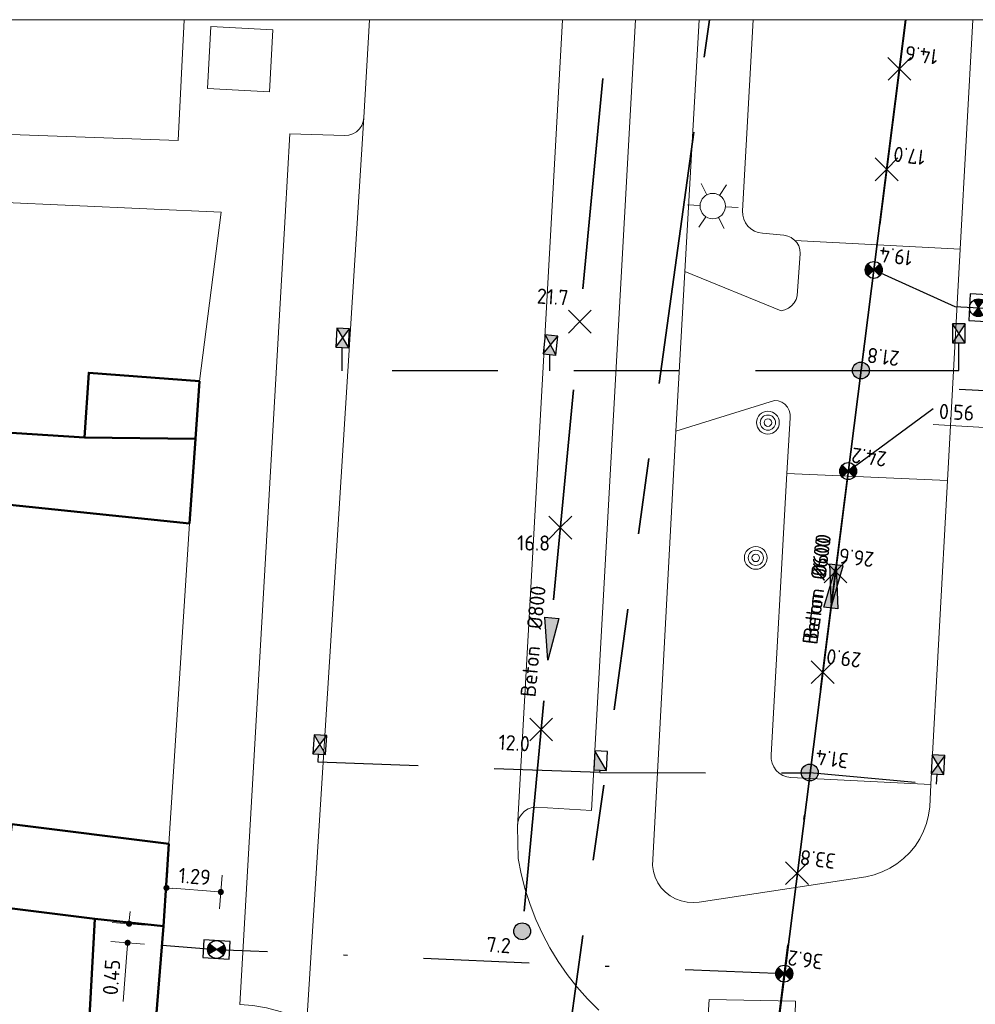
# Model space of a CAD drawing. Header units: metres. Extents: x 94680 to 94820, y 464097 to 464231.
# Tile 12 of 22: x 94727 to 94749, y 464207 to 464231. Entities that reach past the tile are written whole.
import ezdxf
from ezdxf.enums import TextEntityAlignment as Align

# ---------------------------------------------------------------- set-up
doc = ezdxf.new("R2010")
doc.units = ezdxf.units.M
for name, pattern in [('RI-DRAINAGE', [19.2, 6, -1.8, 1.8, -1.8, 2.4, -1.8, 1.8, -1.8]), ('RI-HWA', [7.4, 5, -2.4]), ('RI-HWA_KOLKAANSLUITING', [4.3, 2.5, -1.8]), ('RI-VWA', [11, 5, -3, 0, -3]), ('RI-VWA_HUISAANSLUITING', [6.1, 2.5, -1.8, 0, -1.8])]:
    doc.linetypes.add(name, pattern=pattern)
doc.layers.get('0').update_dxf_attribs({"linetype": 'CONTINUOUS'})
doc.layers.get('DefPoints').update_dxf_attribs({"linetype": 'CONTINUOUS'})
for name, color, linetype, lineweight in [('B_BEBOUWINGSGRENS_0', 132, 'CONTINUOUS', 50), ('B_TUSSENMUUR_0', 132, 'CONTINUOUS', 50), ('G_GRENS_ALGEMEEN_0', 251, 'CONTINUOUS', 13), ('Q_BOOM_0', 251, 'CONTINUOUS', 13), ('Q_LICHTMAST_0', 251, 'CONTINUOUS', 13), ('R-WE-RI-DRAINAGE_DRAIN-G', 90, 'RI-DRAINAGE', 35), ('R-WE-RI-HWA_HULPSTUK-S', 150, 'CONTINUOUS', 25), ('R-WE-RI-HWA_HULPSTUK_INLAAT-T18', 10, 'CONTINUOUS', 18), ('R-WE-RI-HWA_KOLK-S', 150, 'CONTINUOUS', 25), ('R-WE-RI-HWA_KOLKAANSLUITING-G', 150, 'RI-HWA_KOLKAANSLUITING', 25), ('R-WE-RI-HWA_STROOMRICHTING-S', 150, 'CONTINUOUS', 25), ('R-WE-RI-HWA_TRANSPORTLEIDING-G', 150, 'RI-HWA', 35), ('R-WE-RI-VWA_HUISAANSLUITING-G', 20, 'RI-VWA_HUISAANSLUITING', 25), ('R-WE-RI-VWA_HULPSTUK-S', 20, 'CONTINUOUS', 25), ('R-WE-RI-VWA_HULPSTUK_INLAAT-T18', 10, 'CONTINUOUS', 18), ('R-WE-RI-VWA_HULPSTUK_ONTSTOPPINGSSTUK-M', 7, 'CONTINUOUS', 18), ('R-WE-RI-VWA_STROOMRICHTING-S', 20, 'CONTINUOUS', 25), ('R-WE-RI-VWA_TRANSPORTLEIDING-G', 20, 'RI-VWA', 35), ('T_HEK_0', 251, 'CONTINUOUS', 13), ('T_MUUR_30CM_0', 251, 'CONTINUOUS', 13), ('V-WE-RI-GWA_STROOMRICHTING-S', 30, 'CONTINUOUS', 25), ('V-WE-RI-GWA_TRANSPORTLEIDING-G', 30, 'RI-GWA-V', 35), ('V_WEGGRENS_0', 251, 'CONTINUOUS', 13)]:
    doc.layers.add(name, color=color, linetype=linetype, lineweight=lineweight)
doc.layers.add('X-XX-AL-TEKENBLAD_HULPLIJN-G', color=7, linetype='CONTINUOUS', lineweight=18, plot=False)
doc.styles.add('NLCS-ISO', font='NLCS-ISO.ttf')
doc.styles.add('NLCS-ISO-M200-T18', font='NLCS-ISO.ttf', dxfattribs={"height": 0.36})
doc.linetypes.add('RI-GWA-V', pattern='A,3,[24,NLCS.SHX,S=1,R=0,X=0,Y=0],3,-3', length=9)
doc.dimstyles.new('NLCS-M200-T18-BOL_L2_H1', dxfattribs={"dimscale": 0.2, "dimtxt": 2.5, "dimasz": 0.72, "dimexe": 2, "dimexo": 2, "dimgap": 0.7, "dimtad": 1, "dimzin": 0, "dimdsep": 46, "dimtxsty": 'NLCS-ISO-M200-T18', "dimblk": 'DOT', "dimcen": 0, "dimdle": 2, "dimclrd": 256, "dimclre": 256, "dimclrt": 10, "dimadec": 1, "dimazin": 0, "dimtfac": 1, "dimtdec": 3, "dimtofl": 0, "dimtmove": 0, "dimatfit": 3, "dimldrblk": 'DOT', "dimfxl": 2, "dimfxlon": 1, "dimtfillclr": 256, "dimtolj": 1, "dimtzin": 0, "dimlwd": -1, "dimlwe": -1, "dimarcsym": 0})

# ---------------------------------------------------------------- blocks, each defined once
blk = doc.blocks.new('SRI-HULP_ONTSTOP-SO')
at = {"ltscale": 0.1}
for points in [[(-0.87, 0.58, 0.148069), (-1.05, 0, 0.148069), (-0.87, -0.58), (0, 0)], [(0, 0), (0.87, -0.58, 0.148069), (1.05, 0, 0.148069), (0.87, 0.58)]]:
    blk.add_hatch(color=256, dxfattribs=at).paths.add_polyline_path(points)
for p, q in [((0.87, 0.58), (-0.87, -0.58)), ((-0.87, 0.58), (0.87, -0.58))]:
    blk.add_line(p, q, dxfattribs=at)
at = {"flags": 128}
blk.add_lwpolyline([(-1.58, -1.05), (1.57, -1.05), (1.57, 1.05), (-1.58, 1.05)], close=True, dxfattribs=at)
at = {"ltscale": 0.1}
blk.add_circle((0, 0), 1.05, dxfattribs=at)
blk = doc.blocks.new('N-SRI-KOLK_STRAAT_450X300-SO')
h = blk.add_hatch(color=256)
h.dxf.hatch_style = 1
h.paths.add_polyline_path([(0, 0.75), (-1.125, 1.5), (-1.125, 0)])
h.paths.add_polyline_path([(1.125, 0), (1.125, 1.5), (0, 0.75)])
for p, q in [((-1.125, 0), (1.125, 1.5)), ((1.125, 0), (-1.125, 1.5))]:
    blk.add_line(p, q)
at = {"flags": 128}
blk.add_lwpolyline([(-1.125, 0), (1.125, 0), (1.125, 1.5), (-1.125, 1.5)], close=True, dxfattribs=at)
blk = doc.blocks.new('N-SRI-KOLK_TROTTOIR-SO')
blk.add_hatch(color=256).paths.add_polyline_path([(1.125, 1.5), (-1.125, 1.5), (-1.125, 0)])
blk.add_line((-1.125, 0), (1.125, 1.5))
at = {"flags": 128}
blk.add_lwpolyline([(-1.125, 0), (1.125, 0), (1.125, 1.5), (-1.125, 1.5)], close=True, dxfattribs=at)
blk = doc.blocks.new('_Dot')
at = {"color": 0, "linetype": 'ByBlock', "lineweight": -2}
blk.add_line((-0.5, 0), (-1, 0), dxfattribs=at)
at = {"color": 0, "linetype": 'ByBlock', "const_width": 0.5}
blk.add_lwpolyline([(-0.25, 0, 1), (0.25, 0, 1)], format="xyb", close=True, dxfattribs=at)
blk = doc.blocks.new('*D25')
at = {"layer": 'DefPoints', "color": 0, "transparency": 16777216}
for p in [(94731.558, 464209.917), (94730.202, 464209.104), (94731.455, 464208.555)]:
    blk.add_point(p, dxfattribs=at)
at = {"layer": 'R-WE-RI-VWA_HULPSTUK_ONTSTOPPINGSSTUK-M', "transparency": 16777216}
for p, q in [((94730.241, 464209.616), (94730.301, 464210.413)), ((94731.528, 464209.518), (94731.588, 464210.316)), ((94730.414, 464210.004), (94731.414, 464209.928))]:
    blk.add_line(p, q, dxfattribs=at)
at = {"layer": 'R-WE-RI-VWA_HULPSTUK_ONTSTOPPINGSSTUK-M', "transparency": 16777216, "xscale": 0.144, "yscale": 0.144, "zscale": 0.144}
for p, rotation in [((94730.271, 464210.014), 175.6839724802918), ((94731.558, 464209.917), 355.6839724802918)]:
    blk.add_blockref('_Dot', p, dxfattribs=dict(at, rotation=rotation))
at = {"layer": 'R-WE-RI-VWA_HULPSTUK_ONTSTOPPINGSSTUK-M', "color": 10, "transparency": 16777216, "insert": (94730.938, 464210.285), "char_height": 0.36, "attachment_point": 5, "rotation": 355.684, "style": 'NLCS-ISO-M200-T18'}
blk.add_mtext('\\A1;1.29', dxfattribs=at)
blk = doc.blocks.new('*D26')
at = {"layer": 'DefPoints', "color": 0, "transparency": 16777216}
for p in [(94730.202, 464209.104), (94729.352, 464208.714), (94731.455, 464208.555)]:
    blk.add_point(p, dxfattribs=at)
at = {"layer": 'R-WE-RI-VWA_HULPSTUK_ONTSTOPPINGSSTUK-M', "transparency": 16777216}
for p, q in [((94729.397, 464209.309), (94729.408, 464209.453)), ((94729.785, 464209.135), (94728.987, 464209.196)), ((94729.751, 464208.684), (94728.953, 464208.744)), ((94729.341, 464208.57), (94729.247, 464207.322))]:
    blk.add_line(p, q, dxfattribs=at)
at = {"layer": 'R-WE-RI-VWA_HULPSTUK_ONTSTOPPINGSSTUK-M', "transparency": 16777216, "xscale": 0.144, "yscale": 0.144, "zscale": 0.144}
for p, rotation in [((94729.386, 464209.166), 265.6839724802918), ((94729.352, 464208.714), 85.6839724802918)]:
    blk.add_blockref('_Dot', p, dxfattribs=dict(at, rotation=rotation))
at = {"layer": 'R-WE-RI-VWA_HULPSTUK_ONTSTOPPINGSSTUK-M', "color": 10, "transparency": 16777216, "insert": (94728.97, 464207.898), "char_height": 0.36, "attachment_point": 5, "rotation": 85.684, "style": 'NLCS-ISO-M200-T18'}
blk.add_mtext('\\A1;0.45', dxfattribs=at)
blk = doc.blocks.new('*D124')
at = {"layer": 'DefPoints', "color": 0, "transparency": 16777216}
for p in [(94749.828, 464221.78, 0.03), (94750.39, 464221.748), (94749.78, 464220.91)]:
    blk.add_point(p, dxfattribs=at)
at = {"layer": 'R-WE-RI-VWA_HULPSTUK_ONTSTOPPINGSSTUK-M', "transparency": 16777216}
for p, q in [((94749.802, 464221.309), (94749.757, 464220.511)), ((94750.363, 464221.278), (94750.319, 464220.479)), ((94749.636, 464220.918), (94748.422, 464220.986)), ((94750.485, 464220.871), (94750.629, 464220.863))]:
    blk.add_line(p, q, dxfattribs=at)
at = {"layer": 'R-WE-RI-VWA_HULPSTUK_ONTSTOPPINGSSTUK-M', "transparency": 16777216, "xscale": 0.144, "yscale": 0.144, "zscale": 0.144}
for p, rotation in [((94749.78, 464220.91), 356.8052769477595), ((94750.341, 464220.879), 176.8052769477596)]:
    blk.add_blockref('_Dot', p, dxfattribs=dict(at, rotation=rotation))
at = {"layer": 'R-WE-RI-VWA_HULPSTUK_ONTSTOPPINGSSTUK-M', "color": 10, "transparency": 16777216, "insert": (94748.975, 464221.276), "char_height": 0.36, "attachment_point": 5, "rotation": 356.8053, "style": 'NLCS-ISO-M200-T18'}
blk.add_mtext('\\A1;0.56', dxfattribs=at)
blk = doc.blocks.new('*U238')
at = {"ltscale": 0.1}
blk.add_hatch(color=256, dxfattribs=at).paths.add_polyline_path([(-2.5, 0), (2.5, 0.83), (2.5, -0.83)])
at = {"ltscale": 0.1, "flags": 128}
blk.add_lwpolyline([(-2.5, 0), (2.5, 0.83), (2.5, -0.83)], close=True, dxfattribs=at)
at = {"ltscale": 0.1, "style": 'NLCS-ISO'}
for tag, p in [('BOBL', (-62.35, 0)), ('MAT', (-1, 0.5))]:
    blk.add_attdef(tag, text='', height=1.8, dxfattribs=at).set_placement(p, align=Align.BOTTOM_RIGHT)
for tag, p in [('DIA', (1, 0.5)), ('BOBR', (7.35, 0))]:
    blk.add_attdef(tag, text='', height=1.8, dxfattribs=at).set_placement(p, align=Align.BOTTOM_LEFT)
blk.add_attdef('JVA', text='', height=1.8, dxfattribs=at).set_placement((0, -1), align=Align.TOP_CENTER)
blk = doc.blocks.new('*U157')
at = {"ltscale": 0.1}
blk.add_hatch(color=256, dxfattribs=at).paths.add_polyline_path([(2.5, 0), (-2.5, -0.83), (-2.5, 0.83)])
at = {"ltscale": 0.1, "flags": 128}
blk.add_lwpolyline([(2.5, 0), (-2.5, -0.83), (-2.5, 0.83)], close=True, dxfattribs=at)
at = {"ltscale": 0.1, "style": 'NLCS-ISO'}
for tag, p in [('BOBL', (-58.57, 0)), ('MAT', (-1, 0.5))]:
    blk.add_attdef(tag, text='', height=1.8, dxfattribs=at).set_placement(p, align=Align.BOTTOM_RIGHT)
for tag, p in [('DIA', (1, 0.5)), ('BOBR', (101.44, 0))]:
    blk.add_attdef(tag, text='', height=1.8, dxfattribs=at).set_placement(p, align=Align.BOTTOM_LEFT)
blk.add_attdef('JVA', text='', height=1.8, dxfattribs=at).set_placement((0, -1), align=Align.TOP_CENTER)
blk = doc.blocks.new('Q_LICHTMAST')
for points in [[(0, 0.3), (0, 0.6)], [(-0.26, 0.15), (-0.52, 0.3)], [(0.26, 0.15), (0.52, 0.3)], [(-0.26, -0.15), (-0.52, -0.3)], [(0.26, -0.15), (0.52, -0.3)], [(0, -0.3), (0, -0.6)]]:
    blk.add_lwpolyline(points)
blk.add_circle((0, 0), 0.3)
blk = doc.blocks.new('Q_BOOM')
for radius in [0.27, 0.18, 0.09]:
    blk.add_circle((0, 0), radius)
blk = doc.blocks.new('Achtergrond')
at = {"layer": 'B_BEBOUWINGSGRENS_0'}
for p, q in [((94731.05, 464222.01), (94730.957, 464220.643)), ((94725.545, 464220.849), (94728.33, 464220.68)), ((94730.957, 464220.643), (94730.82, 464218.64)), ((94730.33, 464211.06), (94730.274, 464210.2)), ((94730.274, 464210.2), (94730.202, 464209.104)), ((94728.395, 464205.962), (94728.575, 464209.284)), ((94730.202, 464209.104), (94730.011, 464206.767))]:
    blk.add_line(p, q, dxfattribs=at)
for points in [[(94728.33, 464220.68), (94728.43, 464222.21), (94731.05, 464222.01)], [(94730.82, 464218.64), (94726.41, 464219.1), (94726.39, 464218.48), (94723.88, 464218.78), (94723.467, 464215.67)], [(94728.575, 464209.284), (94726.37, 464209.56), (94726.61, 464211.52), (94730.33, 464211.06)]]:
    blk.add_lwpolyline(points, dxfattribs=at)
at = {"layer": 'B_TUSSENMUUR_0'}
for p, q in [((94728.33, 464220.68), (94730.957, 464220.643)), ((94728.575, 464209.284), (94730.202, 464209.104))]:
    blk.add_line(p, q, dxfattribs=at)
at = {"layer": 'G_GRENS_ALGEMEEN_0'}
for p, q in [((94745.149, 464225.344), (94749.059, 464225.135)), ((94748.76, 464219.658), (94744.959, 464219.827))]:
    blk.add_line(p, q, dxfattribs=at)
at = {"layer": 'T_HEK_0'}
blk.add_line((94731.569, 464226.01), (94726.133, 464226.255), dxfattribs=at)
at = {"layer": 'T_MUUR_30CM_0'}
for p, q in [((94731.05, 464222.01), (94731.569, 464226.01)), ((94730.33, 464211.06), (94730.82, 464218.64))]:
    blk.add_line(p, q, dxfattribs=at)
at = {"layer": 'V_WEGGRENS_0'}
for p, q in [((94735.078, 464230.57), (94734.944, 464228.253)), ((94739.645, 464230.57), (94739.502, 464227.999)), ((94732.708, 464228.86), (94732.789, 464230.331)), ((94734.944, 464228.253), (94733.591, 464206.86)), ((94739.502, 464227.999), (94738.579, 464211.471)), ((94748.76, 464219.658), (94749.059, 464225.135)), ((94742.543, 464224.605), (94742.327, 464220.827)), ((94748.366, 464212.459), (94748.76, 464219.658))]:
    blk.add_line(p, q, dxfattribs=at)
for points in [[(94730.694, 464230.57), (94730.552, 464227.713), (94717.994, 464228.159)], [(94738.579, 464211.471), (94738.59, 464211.572), (94738.623, 464211.669), (94738.676, 464211.755), (94738.748, 464211.828), (94738.834, 464211.882), (94738.93, 464211.916), (94739.031, 464211.928), (94740.33, 464211.847), (94741.375, 464230.57)], [(94742.881, 464230.57), (94742.543, 464224.605)], [(94744.16, 464230.57), (94743.91, 464226.042), (94743.915, 464225.945), (94743.938, 464225.85), (94743.979, 464225.762), (94744.036, 464225.683), (94744.107, 464225.617), (94744.19, 464225.565), (94744.281, 464225.531), (94744.377, 464225.514), (94744.888, 464225.464), (94744.977, 464225.448), (94745.061, 464225.413), (94745.149, 464225.344)], [(94749.059, 464225.135), (94749.357, 464230.57)], [(94732.789, 464230.331), (94731.32, 464230.412), (94731.239, 464228.941), (94732.708, 464228.86)], [(94734.944, 464228.253), (94734.93, 464228.156), (94734.894, 464228.065), (94734.839, 464227.984), (94734.768, 464227.917), (94734.684, 464227.867), (94734.591, 464227.837), (94734.493, 464227.829), (94733.19, 464227.864), (94733.078, 464225.907)], [(94733.078, 464225.907), (94732.007, 464207.254), (94732.312, 464207.229), (94732.641, 464207.171), (94732.965, 464207.09), (94733.282, 464206.986), (94733.591, 464206.86)], [(94745.149, 464225.344), (94745.195, 464225.292), (94745.239, 464225.213), (94745.264, 464225.126), (94745.269, 464225.035), (94745.202, 464224.028), (94745.173, 464223.941), (94745.127, 464223.862), (94745.066, 464223.794), (94744.993, 464223.739), (94744.911, 464223.699), (94744.822, 464223.677), (94742.543, 464224.605)], [(94742.327, 464220.827), (94744.662, 464221.556), (94744.751, 464221.546), (94744.835, 464221.515), (94744.909, 464221.465), (94744.969, 464221.399), (94745.012, 464221.32), (94745.035, 464221.233), (94745.036, 464221.144), (94744.959, 464219.827)], [(94742.327, 464220.827), (94741.774, 464210.542), (94741.797, 464210.401), (94741.84, 464210.264), (94741.903, 464210.136), (94741.985, 464210.018), (94742.083, 464209.914), (94742.196, 464209.826), (94742.321, 464209.755), (94742.455, 464209.704), (94742.594, 464209.674), (94742.737, 464209.664), (94742.88, 464209.676), (94746.826, 464210.278), (94747.022, 464210.324), (94747.211, 464210.39), (94747.392, 464210.477), (94747.563, 464210.584), (94747.721, 464210.708), (94747.864, 464210.849), (94747.991, 464211.004), (94748.101, 464211.173), (94748.191, 464211.353), (94748.261, 464211.541), (94748.31, 464211.736), (94748.337, 464211.935), (94748.366, 464212.459)], [(94744.959, 464219.827), (94744.585, 464213.163), (94744.586, 464213.064), (94744.607, 464212.967), (94744.646, 464212.876), (94744.703, 464212.795), (94744.775, 464212.727), (94744.859, 464212.674), (94744.952, 464212.64), (94745.05, 464212.624), (94748.366, 464212.459)], [(94740.503, 464207.121), (94740.237, 464207.387), (94739.988, 464207.668), (94739.755, 464207.964), (94739.541, 464208.273), (94739.345, 464208.595), (94739.169, 464208.927), (94739.013, 464209.269), (94738.877, 464209.62), (94738.762, 464209.978), (94738.669, 464210.343), (94738.598, 464210.712), (94738.579, 464211.471)], [(94743.119, 464207.368), (94743.031, 464206.011), (94744.799, 464205.715), (94744.837, 464206.098), (94745.128, 464206.122), (94745.164, 464207.33), (94743.119, 464207.368)]]:
    blk.add_lwpolyline(points, dxfattribs=at)
at = {"layer": 'X-XX-AL-TEKENBLAD_HULPLIJN-G'}
blk.add_lwpolyline([(94680.069, 464230.57), (94820.241, 464230.57), (94820.241, 464097.716), (94680.069, 464097.716)], close=True, dxfattribs=at)
at = {"layer": 'Q_BOOM_0'}
for p, rotation in [((94744.508, 464221.03), 17), ((94744.221, 464217.828), 87)]:
    blk.add_blockref('Q_BOOM', p, dxfattribs=dict(at, rotation=rotation))
at = {"layer": 'Q_LICHTMAST_0', "rotation": 87}
blk.add_blockref('Q_LICHTMAST', (94743.202, 464226.157), dxfattribs=at)
blk = doc.blocks.new('SRI-HULP_INLAAT_KOLK-SO')
h = blk.add_hatch(color=256)
edge = h.paths.add_edge_path()
edge.add_arc((0, 0), 1, 0, 360)
blk.add_circle((0, 0), 1)
blk = doc.blocks.new('SRI-HULP_INLAAT_BLIND-SO')
blk.add_line((-5.43, 5.4), (5.4, -5.4))
at = {"flags": 128}
blk.add_lwpolyline([(5.38, 5.42), (0, 0), (-5.4, -5.4)], dxfattribs=at)
blk = doc.blocks.new('SRI-HULP_INLAAT_125MM-SO')
h = blk.add_hatch(color=256)
h.dxf.hatch_style = 1
h.paths.add_polyline_path([(-0.71, 0.71, 0.198912), (-1, 0, 0.198912), (-0.71, -0.71), (0, 0)])
h = blk.add_hatch(color=256)
h.dxf.hatch_style = 1
h.paths.add_polyline_path([(1, 0, 0.198912), (0.71, 0.71), (0, 0), (0.71, -0.71, 0.198912)])
for p, q in [((-0.71, 0.71), (0.71, -0.71)), ((-0.71, -0.71), (0.71, 0.71))]:
    blk.add_line(p, q)
blk.add_circle((0, 0), 1)
blk = doc.blocks.new('*U228')
at = {"ltscale": 0.1}
blk.add_hatch(color=256, dxfattribs=at).paths.add_polyline_path([(-2.5, 0), (2.5, -0.83), (2.5, 0.83)])
at = {"ltscale": 0.1, "flags": 128}
blk.add_lwpolyline([(-2.5, 0), (2.5, -0.83), (2.5, 0.83)], close=True, dxfattribs=at)
at = {"ltscale": 0.1, "style": 'NLCS-ISO'}
for tag, p in [('BOBL', (-58.51, 0)), ('MAT', (-0.5, 0.5))]:
    blk.add_attdef(tag, text='', height=1.8, dxfattribs=at).set_placement(p, align=Align.BOTTOM_RIGHT)
for tag, p in [('DIA', (0.5, 0.5)), ('BOBR', (98.83, 0))]:
    blk.add_attdef(tag, text='', height=1.8, dxfattribs=at).set_placement(p, align=Align.BOTTOM_LEFT)
blk.add_attdef('JVA', text='', height=1.8, dxfattribs=at).set_placement((0, -1), align=Align.TOP_CENTER)
at = {"ltscale": 0.1, "style": 'NLCS-ISO', "flags": 1}
blk.add_attdef('PUTNR-L', text='', height=1.8, dxfattribs=at).set_placement((1.95, -5.77), align=Align.BOTTOM_LEFT)
blk.add_attdef('PUTNR-L', text='', height=1.8, dxfattribs=at).set_placement((-0.82, -5.89), align=Align.BOTTOM_RIGHT)

msp = doc.modelspace()

# ---------------------------------------------------------------- linework, layer by layer
at = {"layer": 'R-WE-RI-DRAINAGE_DRAIN-G', "flags": 128}
msp.add_lwpolyline([(94739.307, 464202.94), (94743.123, 464230.57)], dxfattribs=at)
at = {"layer": 'R-WE-RI-HWA_KOLKAANSLUITING-G'}
for points in [[(94746.713, 464222.259), (94734.429, 464222.259), (94734.427, 464222.806)], [(94746.71, 464222.263), (94749.025, 464222.263), (94749.025, 464222.922)], [(94739.339, 464222.642), (94739.339, 464222.259)], [(94740.529, 464212.742), (94733.86, 464212.991), (94733.871, 464213.182)], [(94740.529, 464212.742), (94740.539, 464212.801)], [(94740.529, 464212.742), (94745.501, 464212.741)], [(94745.501, 464212.742), (94748.496, 464212.471), (94748.518, 464212.704)]]:
    msp.add_lwpolyline(points, dxfattribs=at)
at = {"layer": 'R-WE-RI-HWA_TRANSPORTLEIDING-G', "extrusion": (-0.995555, 0.094182, 0)}
msp.add_line((94738.038, 464202.097, 0.05), (94740.732, 464230.57), dxfattribs=at)
at = {"layer": 'R-WE-RI-VWA_HUISAANSLUITING-G'}
for points in [[(94747.014, 464224.644), (94748.932, 464223.781), (94750.498, 464223.693)], [(94746.407, 464219.882), (94749.037, 464221.824), (94750.39, 464221.748)]]:
    msp.add_lwpolyline(points, dxfattribs=at)
at = {"layer": 'R-WE-RI-VWA_HUISAANSLUITING-G', "flags": 128}
msp.add_lwpolyline([(94730.166, 464208.661), (94731.455, 464208.555), (94744.895, 464207.983)], dxfattribs=at)
at = {"layer": 'R-WE-RI-VWA_TRANSPORTLEIDING-G'}
msp.add_line((94744.35, 464203.702), (94747.772, 464230.57), dxfattribs=at)
at = {"layer": 'V-WE-RI-GWA_TRANSPORTLEIDING-G', "flags": 128}
msp.add_lwpolyline([(94744.369, 464203.75), (94747.761, 464230.57)], dxfattribs=at)

# ---------------------------------------------------------------- block references
msp.add_blockref('Achtergrond', (0, 0))
at = {"layer": 'R-WE-RI-HWA_HULPSTUK-S'}
for name, p, xscale, yscale, zscale in [('SRI-HULP_INLAAT_BLIND-SO', (94740.056, 464223.421), 0.05, 0.05, 0.05), ('SRI-HULP_INLAAT_BLIND-SO', (94739.594, 464218.543), 0.05, 0.05, 0.05), ('SRI-HULP_INLAAT_BLIND-SO', (94739.142, 464213.764), 0.05, 0.05, 0.05), ('SRI-HULP_INLAAT_KOLK-SO', (94738.69, 464208.986), 0.2, 0.2, 0.2)]:
    msp.add_blockref(name, p, dxfattribs=dict(at, xscale=xscale, yscale=yscale, zscale=zscale))
at = {"layer": 'R-WE-RI-HWA_KOLK-S', "xscale": 0.2, "yscale": 0.2, "zscale": 0.2}
for name, p, rotation in [('N-SRI-KOLK_STRAAT_450X300-SO', (94734.29, 464223.039, -0.21), 266.8025798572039), ('N-SRI-KOLK_STRAAT_450X300-SO', (94749.18, 464223.147, -0.07), 90), ('N-SRI-KOLK_STRAAT_450X300-SO', (94739.213, 464222.881, -0.18), 264.0834646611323), ('N-SRI-KOLK_STRAAT_450X300-SO', (94733.752, 464213.415, -0.19), 266.7228223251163), ('N-SRI-KOLK_TROTTOIR-SO', (94740.701, 464213.018, -0.07), 86.76119071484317), ('N-SRI-KOLK_STRAAT_450X300-SO', (94748.681, 464212.921, -0.14), 86.79806915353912)]:
    msp.add_blockref(name, p, dxfattribs=dict(at, rotation=rotation))
at = {"layer": 'R-WE-RI-HWA_STROOMRICHTING-S'}
ref = msp.add_blockref('*U238', (94739.345, 464215.907), dxfattribs=dict(at, xscale=0.2, yscale=0.2, zscale=0.2, rotation=84.59576737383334))
ref.add_attrib('MAT', 'Beton', dxfattribs={"layer": '0', "ltscale": 0.1, "height": 0.36, "rotation": 84.5958, "style": 'NLCS-ISO'}).set_placement((94739.226, 464215.717), align=Align.BOTTOM_RIGHT)
ref.add_attrib('DIA', '%%C800', dxfattribs={"layer": '0', "ltscale": 0.1, "height": 0.36, "rotation": 84.5958, "style": 'NLCS-ISO'}).set_placement((94739.264, 464216.116), align=Align.BOTTOM_LEFT)
ref.add_attrib('BOBL', '-2,15', dxfattribs={"layer": '0', "ltscale": 0.1, "height": 0.36, "rotation": 84.5958, "style": 'NLCS-ISO'}).set_placement((94738.17, 464203.493), align=Align.BOTTOM_RIGHT)
at = {"layer": 'R-WE-RI-VWA_HULPSTUK-S'}
for name, p, xscale, yscale, zscale in [('SRI-HULP_INLAAT_BLIND-SO', (94747.621, 464229.405), 0.05, 0.05, 0.05), ('SRI-HULP_INLAAT_BLIND-SO', (94747.318, 464227.025), 0.05, 0.05, 0.05), ('SRI-HULP_INLAAT_125MM-SO', (94747.014, 464224.644), 0.2, 0.2, 0.2), ('SRI-HULP_INLAAT_KOLK-SO', (94746.71, 464222.263), 0.2, 0.2, 0.2), ('SRI-HULP_INLAAT_125MM-SO', (94746.407, 464219.882), 0.2, 0.2, 0.2), ('SRI-HULP_INLAAT_BLIND-SO', (94746.108, 464217.503), 0.05, 0.05, 0.05), ('SRI-HULP_INLAAT_BLIND-SO', (94745.805, 464215.122), 0.05, 0.05, 0.05), ('SRI-HULP_INLAAT_KOLK-SO', (94745.498, 464212.745), 0.2, 0.2, 0.2), ('SRI-HULP_INLAAT_BLIND-SO', (94745.198, 464210.363), 0.05, 0.05, 0.05), ('SRI-HULP_INLAAT_125MM-SO', (94744.895, 464207.983), 0.2, 0.2, 0.2)]:
    msp.add_blockref(name, p, dxfattribs=dict(at, xscale=xscale, yscale=yscale, zscale=zscale))
at = {"layer": 'R-WE-RI-VWA_HULPSTUK-S', "xscale": 0.2, "yscale": 0.2, "zscale": 0.2}
for p, rotation in [((94749.49, 464223.75, 0.024), 86.80527694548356), ((94731.455, 464208.555), 176.8062228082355)]:
    msp.add_blockref('SRI-HULP_ONTSTOP-SO', p, dxfattribs=dict(at, rotation=rotation))
at = {"layer": 'R-WE-RI-VWA_STROOMRICHTING-S'}
ref = msp.add_blockref('*U157', (94746.061, 464217.136), dxfattribs=dict(at, xscale=0.2, yscale=0.2, zscale=0.2, rotation=82.7419586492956))
ref.add_attrib('MAT', 'Beton', dxfattribs={"layer": '0', "ltscale": 0.1, "height": 0.36, "rotation": 82.742, "style": 'NLCS-ISO'}).set_placement((94745.936, 464216.95), align=Align.BOTTOM_RIGHT)
ref.add_attrib('DIA', '%%C600', dxfattribs={"layer": '0', "ltscale": 0.1, "height": 0.36, "rotation": 82.742, "style": 'NLCS-ISO'}).set_placement((94745.987, 464217.347), align=Align.BOTTOM_LEFT)
ref.add_attrib('BOBL', '-2,35', dxfattribs={"layer": '0', "ltscale": 0.1, "height": 0.36, "rotation": 82.742, "style": 'NLCS-ISO'}).set_placement((94744.581, 464205.515), align=Align.BOTTOM_RIGHT)
at = {"layer": 'V-WE-RI-GWA_STROOMRICHTING-S'}
ref = msp.add_blockref('*U228', (94746.065, 464217.16), dxfattribs=dict(at, xscale=0.2, yscale=0.2, zscale=0.2, rotation=82.7916244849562))
ref.add_attrib('MAT', 'Beton', dxfattribs={"layer": '0', "ltscale": 0.1, "height": 0.36, "rotation": 82.7916, "style": 'NLCS-ISO'}).set_placement((94745.954, 464217.073), align=Align.BOTTOM_RIGHT)
ref.add_attrib('DIA', '%%C600', dxfattribs={"layer": '0', "ltscale": 0.1, "height": 0.36, "rotation": 82.7916, "style": 'NLCS-ISO'}).set_placement((94745.979, 464217.271), align=Align.BOTTOM_LEFT)
ref.add_attrib('BOBL', '-1,61', dxfattribs={"layer": '0', "ltscale": 0.1, "height": 0.36, "rotation": 82.7916, "style": 'NLCS-ISO'}).set_placement((94744.597, 464205.551), align=Align.BOTTOM_RIGHT)

# ---------------------------------------------------------------- texts
at = {"layer": 'R-WE-RI-HWA_HULPSTUK_INLAAT-T18', "char_height": 0.36, "width": 1.81903, "attachment_point": 9, "style": 'NLCS-ISO-M200-T18'}
for s, insert, rotation in [('21.7', (94739.775, 464223.805), 356.5076), ('16.8', (94739.351, 464217.997), 359.5849), ('12.0', (94738.861, 464213.242), 356.5076), ('7.2', (94738.409, 464208.463), 356.5076)]:
    msp.add_mtext(s, dxfattribs=dict(at, insert=insert, rotation=rotation))
at = {"layer": 'R-WE-RI-VWA_HULPSTUK_INLAAT-T18', "char_height": 0.36, "width": 1.77151, "attachment_point": 1, "rotation": 172.9253, "style": 'NLCS-ISO-M200-T18'}
for s, insert in [('14.6', (94748.506, 464229.504)), ('17.0', (94748.203, 464227.123)), ('19.4', (94747.899, 464224.742)), ('21.8', (94747.595, 464222.361)), ('24.2', (94747.292, 464219.981)), ('26.6', (94746.993, 464217.601)), ('29.0', (94746.69, 464215.22)), ('31.4', (94746.386, 464212.84)), ('33.8', (94746.083, 464210.461)), ('36.2', (94745.78, 464208.082))]:
    msp.add_mtext(s, dxfattribs=dict(at, insert=insert))

# ---------------------------------------------------------------- dimensions: what is measured, and where the dimension line sits
at = {"layer": 'R-WE-RI-VWA_HULPSTUK_ONTSTOPPINGSSTUK-M'}
dim = msp.add_aligned_dim(p1=(94750.39, 464221.748), p2=(94749.828, 464221.78, 0.03), distance=0.871, dimstyle='NLCS-M200-T18-BOL_L2_H1', dxfattribs=at)
dim.commit()
dim.dimension.update_dxf_attribs({"geometry": '*D124', "text_midpoint": (94748.975, 464221.276)})
for base, angle, picture, middle in [((94731.558, 464209.917), 355.684, '*D25', (94730.938, 464210.285)), ((94729.352, 464208.714), 85.684, '*D26', (94728.97, 464207.898))]:
    dim = msp.add_linear_dim(base=base, p1=(94730.202, 464209.104), p2=(94731.455, 464208.555), angle=angle, dimstyle='NLCS-M200-T18-BOL_L2_H1', dxfattribs=at)
    dim.commit()
    dim.dimension.update_dxf_attribs({"geometry": picture, "text_midpoint": middle})

doc.saveas('drawing.dxf')
